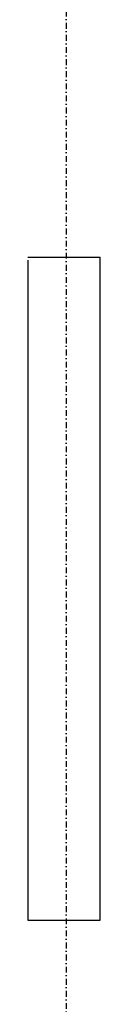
# Model space of a CAD drawing. Header units: centimetres. Extents: x 42630 to 130002, y 15 to 29179.
# Tile 94 of 175: x 51564 to 51580, y 5078 to 5293. Entities that reach past the tile are written whole.
import ezdxf

# ---------------------------------------------------------------- set-up
doc = ezdxf.new("R2010")
doc.units = ezdxf.units.CM
doc.header["$LTSCALE"] = 0.01
doc.linetypes.add('DASHDOT2', pattern=[12.7, 6.35, -3.175, 0, -3.175])
doc.layers.add('A-Grid', color=253, linetype='DASHDOT2')
doc.layers.add('Elospr', color=32, linetype='Continuous', lineweight=30)

# ---------------------------------------------------------------- blocks, each defined once
blk = doc.blocks.new('A$7E8814A102C37C')
at = {"layer": 'A-Grid', "ltscale": 20}
blk.add_lwpolyline([(2000, -130), (2000, -1964.5)], dxfattribs=at)

msp = doc.modelspace()

# ---------------------------------------------------------------- linework, layer by layer
at = {"layer": 'Elospr'}
for p, q in [((51564.459, 5240.887, 425.286), (51580.186, 5240.887, 425.286)), ((51564.459, 5240.235, 425.286), (51564.459, 5096.235, 425.286)), ((51580.186, 5096.235, 425.286), (51580.186, 5240.887, 425.286)), ((51564.459, 5096.235, 425.286), (51580.186, 5096.235, 425.286))]:
    msp.add_line(p, q, dxfattribs=at)

# ---------------------------------------------------------------- block references
at = {"layer": 'A-Grid', "lineweight": -3}
msp.add_blockref('A$7E8814A102C37C', (49572.82, 6187.604), dxfattribs=at)

doc.saveas('drawing.dxf')
